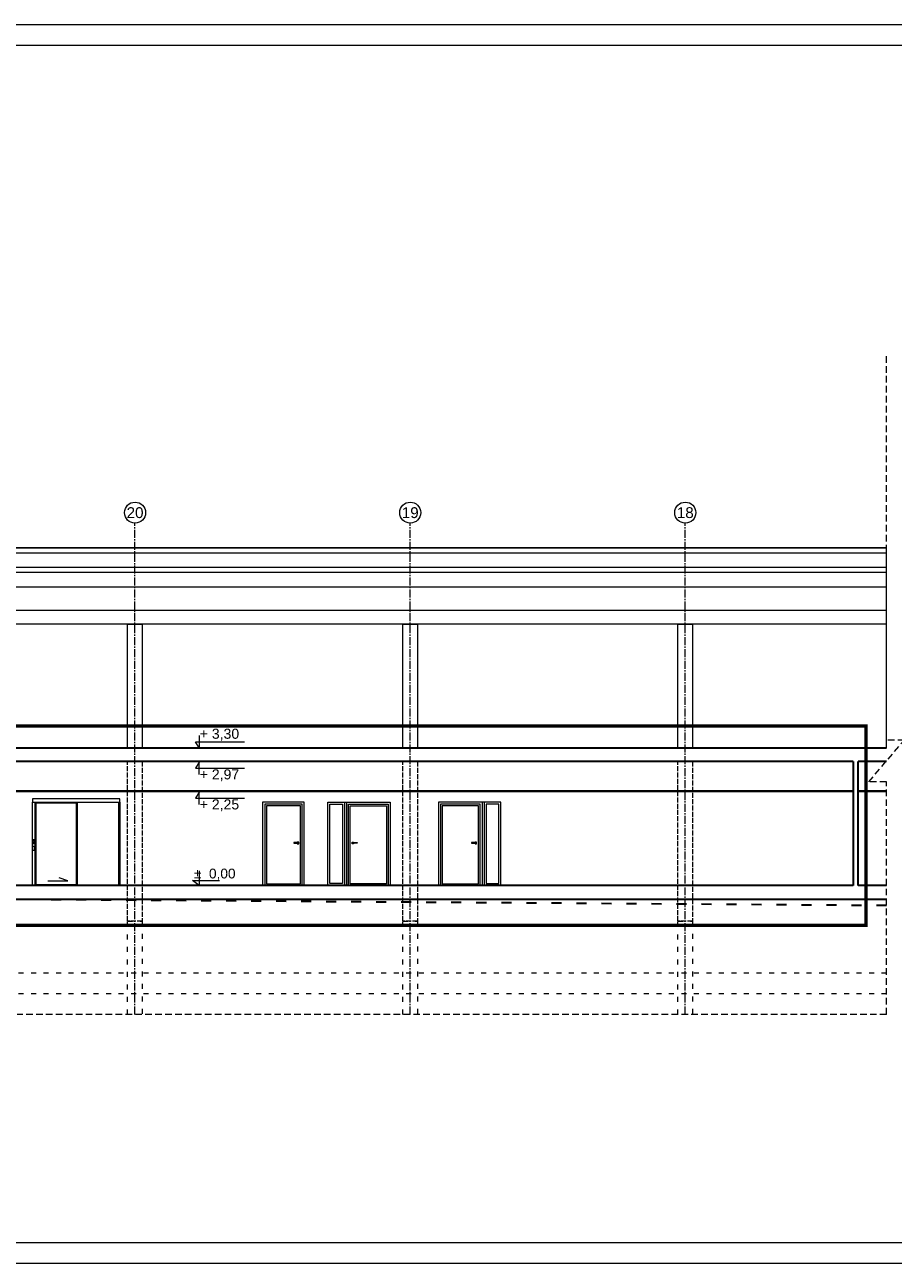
# Model space of a CAD drawing. Header units: millimetres. Extents: x 485 to 6885, y -6822 to -3852.
# Tile 2 of 12: x 3645 to 5728, y -6822 to -3852. Entities that reach past the tile are written whole.
import ezdxf
from ezdxf.enums import TextEntityAlignment as Align

# ---------------------------------------------------------------- set-up
doc = ezdxf.new("R2010")
doc.units = ezdxf.units.MM
for name, pattern in [('ACAD_ISO02W100', [15, 12, -3]), ('ACAD_ISO03W100', [30, 12, -18]), ('CACHE2', [4.7625, 3.175, -1.5875]), ('CENTER2', [28.575, 19.05, -3.175, 3.175, -3.175]), ('DASHED', [19.05, 12.7, -6.35]), ('DASHED2', [0.375, 0.25, -0.125])]:
    doc.linetypes.add(name, pattern=pattern)
doc.layers.add('SQ_ELEWACJE', color=7, linetype='Continuous', lineweight=5, true_color=0x3b3b3b)
doc.layers.add('SQ_Widok', color=7, linetype='DASHED', lineweight=15, true_color=0x474747)
for name, color, linetype, lineweight in [('SQ_ISTN.Ściany', 140, 'Continuous', 35), ('SQ_Opis_Koty', 7, 'Continuous', 0), ('SQ_Opisy', 7, 'Continuous', 18), ('SQ_Osie', 220, 'CENTER2', 9), ('SQ_Wymiary', 7, 'Continuous', 5), ('SQ_ZAKRES_OPRACOWANIA', 7, 'ACAD_ISO02W100', 20)]:
    doc.layers.add(name, color=color, linetype=linetype, lineweight=lineweight)
doc.styles.add('ARIAL', font='arial.ttf')
doc.styles.add('SQ_Arial Narrow', font='ARIALN.TTF')
doc.styles.get("Standard").update_dxf_attribs({"font": 'arial.ttf'})

# ---------------------------------------------------------------- blocks, each defined once
blk = doc.blocks.new('SQ_RzędnaStanWykończony_100')
for p, q in [((0, 33.8), (0, 0)), ((0, 0), (-16.1, 11.8)), ((-16.1, 11.8), (47, 11.8))]:
    blk.add_line(p, q)
at = {"style": 'SQ_Arial Narrow'}
blk.add_attdef('+4,03', (-12.4, 16.4), '', height=18, dxfattribs=at)

msp = doc.modelspace()

# ---------------------------------------------------------------- linework, layer by layer
at = {"layer": 'SQ_ELEWACJE', "color": 252, "true_color": 0x8c8c8c}
for points in [[(1898.6, -5118.5), (1898.6, -5586.5), (5711.8, -5586.5), (5711.8, -5106.5), (1898.6, -5106.5)], [(1923.6, -5106.5), (5711.8, -5106.5)], [(1923.6, -5118.5), (5711.8, -5118.5)], [(1923.6, -5153), (5711.8, -5153)], [(1923.6, -5165), (5711.8, -5165)], [(1923.6, -5200), (5711.8, -5200)], [(1936.6, -5256.5), (5711.8, -5256.5)], [(5711.8, -5289.5), (1936.6, -5289.5)]]:
    msp.add_lwpolyline(points, dxfattribs=at)
for points in [[(3926.5, -5586.5), (3891.5, -5586.5), (3891.5, -5289.5), (3926.5, -5289.5)], [(4586.5, -5586.5), (4551.5, -5586.5), (4551.5, -5289.5), (4586.5, -5289.5)], [(5246.5, -5586.5), (5211.5, -5586.5), (5211.5, -5289.5), (5246.5, -5289.5)]]:
    msp.add_lwpolyline(points, close=True, dxfattribs=at)
at = {"layer": 'SQ_ELEWACJE', "linetype": 'ACAD_ISO02W100'}
for points in [[(3926.5, -6002.4), (3891.5, -6002.4), (3891.5, -5619.5), (3926.5, -5619.5)], [(4586.5, -6002.4), (4551.5, -6002.4), (4551.5, -5619.5), (4586.5, -5619.5)], [(5246.5, -6002.4), (5211.5, -6002.4), (5211.5, -5619.5), (5246.5, -5619.5)]]:
    msp.add_lwpolyline(points, close=True, dxfattribs=at)
at = {"layer": 'SQ_ELEWACJE'}
for points in [[(5631.5, -5689.5), (2594.9, -5689.5)], [(5631.5, -5691.5), (2594.9, -5691.5)], [(4416.5, -5716.5), (4416.5, -5916.5)], [(4741.7, -5716.5), (4741.7, -5916.5)], [(4298.3, -5815.2), (4298.3, -5816.3), (4301.9, -5816.3), (4301.9, -5812.7), (4298.3, -5812.7), (4298.3, -5813.7)], [(4433.3, -5815.2), (4433.3, -5816.3), (4429.7, -5816.3), (4429.7, -5812.7), (4433.3, -5812.7), (4433.3, -5813.7)], [(4724.8, -5815.2), (4724.8, -5816.3), (4728.4, -5816.3), (4728.4, -5812.7), (4724.8, -5812.7), (4724.8, -5813.7)], [(3700.3, -5905.4), (3748, -5905.4), (3727.6, -5898.3)]]:
    msp.add_lwpolyline(points, dxfattribs=at)
at = {"layer": 'SQ_ELEWACJE', "color": 251, "true_color": 0x696969}
for points in [[(5711.8, -5689.5), (5643.5, -5689.5)], [(5711.8, -5691.5), (5643.5, -5691.5)]]:
    msp.add_lwpolyline(points, dxfattribs=at)
at = {"layer": 'SQ_ELEWACJE'}
for points in [[(3873.1, -5708.5), (3663.1, -5708.5), (3663.1, -5716.5), (3873.1, -5716.5)], [(3670.1, -5716.5), (3670.1, -5916.5), (3663.1, -5916.5), (3663.1, -5716.5)], [(3670.1, -5716.5), (3770.1, -5716.5), (3770.1, -5916.5), (3670.1, -5916.5)], [(3672.1, -5718.5), (3768.1, -5718.5), (3768.1, -5914.5), (3672.1, -5914.5)], [(3873.1, -5716.5), (3873.1, -5916.5), (3870.1, -5916.5), (3870.1, -5716.5)], [(4315.2, -5716.5), (4215.2, -5716.5), (4215.2, -5916.5), (4315.2, -5916.5)], [(4310.2, -5721.5), (4220.2, -5721.5), (4220.2, -5916.5), (4310.2, -5916.5)], [(4306.2, -5725.5), (4224.2, -5725.5), (4224.2, -5912.5), (4306.2, -5912.5)], [(4371.7, -5716.5), (4521.5, -5716.5), (4521.5, -5916.5), (4371.7, -5916.5)], [(4411.5, -5916.5), (4371.7, -5916.5), (4371.7, -5716.5), (4411.5, -5716.5)], [(4406.5, -5911.5), (4376.7, -5911.5), (4376.7, -5721.5), (4406.5, -5721.5)], [(4421.5, -5721.5), (4516.5, -5721.5), (4516.5, -5916.5), (4421.5, -5916.5)], [(4425.5, -5725.5), (4512.5, -5725.5), (4512.5, -5912.5), (4425.5, -5912.5)], [(4786.5, -5716.5), (4636.7, -5716.5), (4636.7, -5916.5), (4786.5, -5916.5)], [(4736.7, -5721.5), (4641.7, -5721.5), (4641.7, -5916.5), (4736.7, -5916.5)], [(4732.7, -5725.5), (4645.7, -5725.5), (4645.7, -5912.5), (4732.7, -5912.5)], [(4746.7, -5916.5), (4786.5, -5916.5), (4786.5, -5716.5), (4746.7, -5716.5)], [(4751.7, -5911.5), (4781.5, -5911.5), (4781.5, -5721.5), (4751.7, -5721.5)], [(3664.4, -5806), (3668.5, -5806), (3668.5, -5816.8), (3664.4, -5816.8)], [(4289.9, -5813.7), (4289.9, -5815.2), (4301.9, -5815.2), (4301.9, -5813.7)], [(4441.7, -5813.7), (4441.7, -5815.2), (4429.7, -5815.2), (4429.7, -5813.7)], [(4716.4, -5813.7), (4716.4, -5815.2), (4728.4, -5815.2), (4728.4, -5813.7)], [(3664.4, -5821.9), (3668.5, -5821.9), (3668.5, -5832.7), (3664.4, -5832.7)]]:
    msp.add_lwpolyline(points, close=True, dxfattribs=at)
for centre in [(3666.4, -5808.6), (3666.4, -5813.6)]:
    msp.add_circle(centre, 1.2, dxfattribs=at)
at = {"layer": 'SQ_ISTN.Ściany', "lineweight": 30}
for points in [[(1936.6, -5586.5), (5711.8, -5586.5)], [(5631.5, -5619.5), (2594.9, -5619.5)], [(5631.5, -5619.5), (5631.5, -5916.5)], [(5643.5, -5916.5), (5643.5, -5619.5)], [(5711.8, -5619.5), (5643.5, -5619.5)], [(5631.5, -5916.5), (1936.6, -5916.5)], [(5711.8, -5916.5), (5643.5, -5916.5)], [(1898.6, -5946.5), (1898.6, -6002.4), (1936.6, -6002.4), (1936.6, -5949.5), (5711.8, -5949.5)]]:
    msp.add_lwpolyline(points, dxfattribs=at)
at = {"layer": 'SQ_Opis_Koty'}
for points in [[(4063.3, -5556.5), (4063.3, -5586.5), (4054.3, -5572.1), (4171.9, -5572.1), (4171.9, -5572.1)], [(4063.3, -5650.5), (4063.3, -5620.5), (4054.3, -5634.9), (4171.9, -5634.9), (4171.9, -5634.9)], [(4063.3, -5722.5), (4063.3, -5692.5), (4054.3, -5706.9), (4171.9, -5706.9), (4171.9, -5706.9)]]:
    msp.add_lwpolyline(points, dxfattribs=at)
at = {"layer": 'SQ_Opisy', "lineweight": 9}
for points in [[(485.4, -3852.3), (485.4, -6822.3), (6885.4, -6822.3), (6885.4, -3852.3)], [(585.4, -3902.3), (585.4, -6772.3), (6835.4, -6772.3), (6835.4, -3902.3)]]:
    msp.add_lwpolyline(points, close=True, dxfattribs=at)
at = {"layer": 'SQ_Osie'}
for points in [[(3909, -6225.8), (3909, -5047.5)], [(4569, -6225.8), (4569, -5047.5)], [(5229, -6225.8), (5229, -5047.5)]]:
    msp.add_lwpolyline(points, dxfattribs=at)
at = {"layer": 'SQ_Osie', "linetype": 'ByBlock'}
for centre in [(3909.3, -5022.3), (4569.3, -5022.3), (5229, -5022.3)]:
    msp.add_circle(centre, 25.2, dxfattribs=at)
at = {"layer": 'SQ_Widok', "color": 252, "linetype": 'ACAD_ISO03W100', "lineweight": 13, "true_color": 0x8c8c8c}
for points in [[(3891.5, -6225.8), (3891.5, -6002.4), (3926.5, -6002.4), (3926.5, -6225.8)], [(4551.5, -6225.8), (4551.5, -6002.4), (4586.5, -6002.4), (4586.5, -6225.8)], [(5211.5, -6225.8), (5211.5, -6002.4), (5246.5, -6002.4), (5246.5, -6225.8)], [(5711.8, -6126.5), (1898.6, -6126.5)], [(5711.8, -6176.5), (1929, -6176.5)]]:
    msp.add_lwpolyline(points, dxfattribs=at)
at = {"layer": 'SQ_Wymiary', "linetype": 'ACAD_ISO03W100', "lineweight": 30, "ltscale": 2}
msp.add_lwpolyline([(5711.8, -5964.7), (976.6, -5931.5)], dxfattribs=at)
at = {"layer": 'SQ_ZAKRES_OPRACOWANIA', "linetype": 'CACHE2', "ltscale": 5}
for points in [[(5711.8, -6225.8), (5711.8, -5667.7), (5669.2, -5667.7), (5754.3, -5567.7), (5711.8, -5567.7), (5711.8, -4645.2)], [(5711.8, -6225.8), (3626.5, -6225.8)]]:
    msp.add_lwpolyline(points, dxfattribs=at)
at = {"layer": 'SQ_ZAKRES_OPRACOWANIA', "color": 146, "linetype": 'DASHED2', "ltscale": 100, "true_color": 0x105689, "const_width": 8}
msp.add_lwpolyline([(1319.1, -5534), (5662.8, -5534), (5662.8, -6012.4), (1319.1, -6012.4)], close=True, dxfattribs=at)

# ---------------------------------------------------------------- block references
at = {"layer": 'SQ_Opis_Koty'}
ref = msp.add_blockref('SQ_RzędnaStanWykończony_100', (4063.3, -5916.5), dxfattribs=dict(at, xscale=1.031736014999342, yscale=1.031736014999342, zscale=1.031736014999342))
ref.add_attrib('+4,03', '%%P  0,00', (4050.4, -5899.5), dxfattribs={"layer": '0', "height": 23.45, "style": 'ARIAL'})

# ---------------------------------------------------------------- texts
at = {"layer": 'SQ_Opis_Koty', "char_height": 24.097}
for s, insert, attachment_point in [('\\pxi-3,l4,t4;+ 3,30', (4040.4, -5540.5), 1), ('\\pxi-3,l4,t4;+ 2,97', (4040.4, -5666.5), 7), ('\\pxi-3,l4,t4;+ 2,25', (4040.4, -5738.5), 7)]:
    msp.add_mtext_dynamic_manual_height_columns(s, width=149.314, gutter_width=120.5, heights=[0], dxfattribs=dict(at, insert=insert, attachment_point=attachment_point))
at = {"layer": 'SQ_Osie'}
for s, p in [('20', (3909.3, -5022.3)), ('19', (4569.3, -5022.3)), ('18', (5229, -5022.3))]:
    msp.add_text(s, height=26, dxfattribs=at).set_placement(p, align=Align.MIDDLE_CENTER)

doc.saveas('drawing.dxf')
